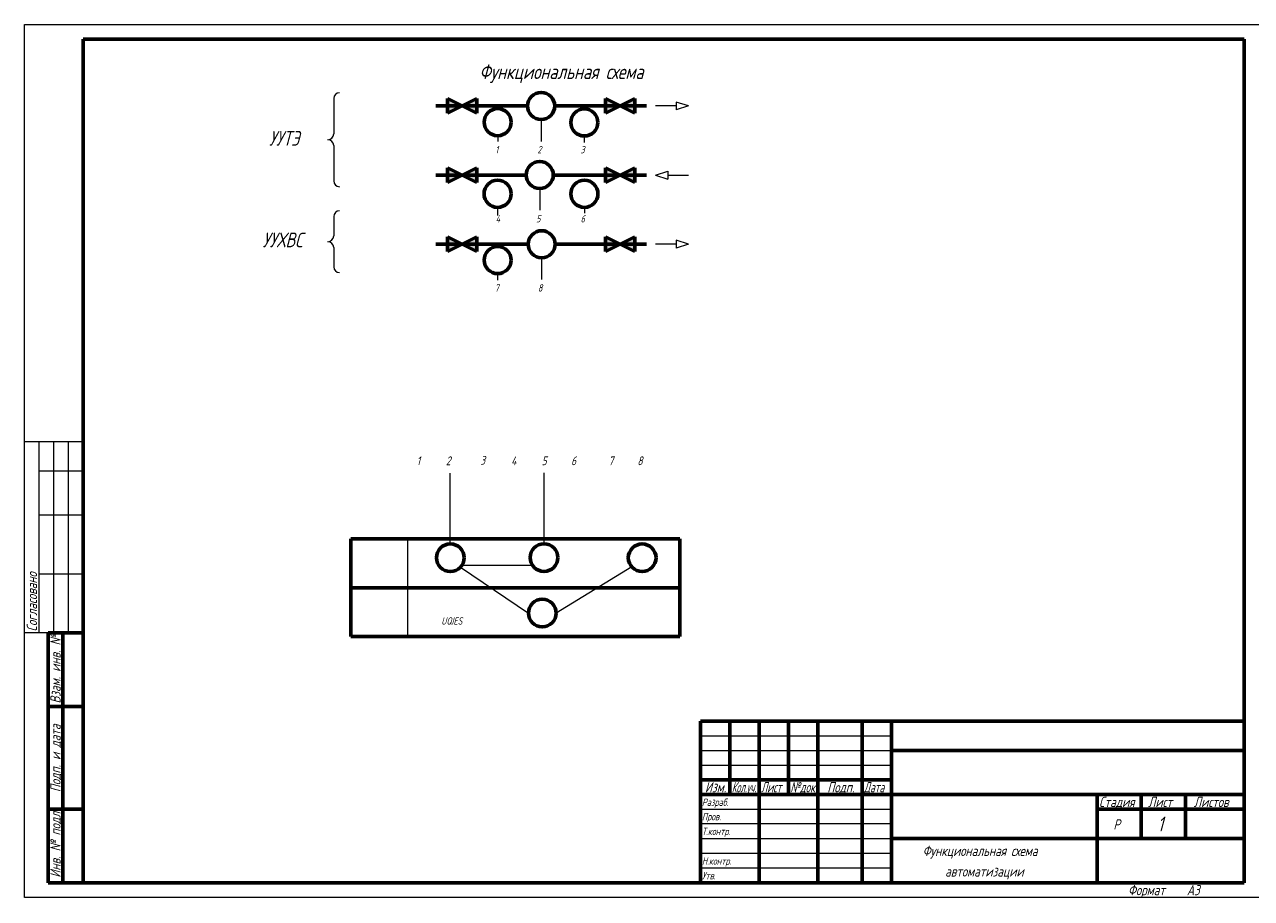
# Model space of a CAD drawing. Header units: millimetres. Extents: x 0 to 840, y 0 to 297.
# Tile 1 of 4: x 0 to 418, y 0 to 297. Entities that reach past the tile are written whole.
import ezdxf

# ---------------------------------------------------------------- set-up
doc = ezdxf.new("R2010")
doc.units = ezdxf.units.MM
doc.linetypes.add('K5LT_BASIC', pattern=[0])
doc.linetypes.add('K5LT_THIN', pattern=[0])
doc.layers.add('Системный слой', color=7, linetype='Continuous')
doc.styles.add('KTEXTSTYLE', font='GOST_AU.SHX', dxfattribs={"width": 0.96, "height": 5})

# ---------------------------------------------------------------- blocks, each defined once
blk = doc.blocks.new('U18')
at = {"layer": 'Системный слой', "true_color": 0xffffff}
h = blk.add_hatch(color=7, dxfattribs=at)
h.paths.add_polyline_path([(143.9, 271.79), (143.9, 269.29), (143.9, 266.79), (148.9, 269.29)])
h.paths.add_polyline_path([(153.9, 271.79), (148.9, 269.29), (153.9, 266.79)])
at = {"layer": 'Системный слой', "color": 5, "linetype": 'K5LT_BASIC', "lineweight": 60, "true_color": 0x0000ff}
for p, q in [((143.9, 269.29), (143.9, 271.79)), ((143.9, 271.79), (153.9, 266.79)), ((153.9, 271.79), (143.9, 266.79)), ((153.9, 266.79), (153.9, 271.79)), ((143.9, 266.79), (143.9, 269.29))]:
    blk.add_line(p, q, dxfattribs=at)
blk = doc.blocks.new('U19')
at = {"layer": 'Системный слой', "color": 7, "linetype": 'K5LT_THIN', "lineweight": 18}
for p, q in [((221.71, 269.29), (214.69, 269.29)), ((225.9, 269.29), (221.71, 270.64)), ((221.71, 270.64), (221.71, 267.93)), ((225.9, 269.29), (221.71, 267.93))]:
    blk.add_line(p, q, dxfattribs=at)
blk = doc.blocks.new('U20')
at = {"layer": 'Системный слой', "color": 7, "linetype": 'K5LT_THIN', "lineweight": 18}
for p, q in [((214.69, 245.79), (218.88, 247.14)), ((218.88, 247.14), (218.88, 244.44)), ((214.69, 245.79), (218.88, 244.44)), ((218.88, 245.79), (225.9, 245.79))]:
    blk.add_line(p, q, dxfattribs=at)
blk = doc.blocks.new('U21')
at = {"layer": 'Системный слой', "color": 7, "linetype": 'K5LT_THIN', "lineweight": 18}
for p, q in [((221.71, 222.24), (214.69, 222.24)), ((225.9, 222.24), (221.71, 223.59)), ((221.71, 223.59), (221.71, 220.89)), ((225.9, 222.24), (221.71, 220.89))]:
    blk.add_line(p, q, dxfattribs=at)
blk = doc.blocks.new('U22')
at = {"layer": 'Системный слой', "true_color": 0xffffff}
h = blk.add_hatch(color=7, dxfattribs=at)
h.paths.add_polyline_path([(207.69, 271.79), (202.69, 269.29), (207.69, 266.79), (207.69, 269.29)])
h.paths.add_polyline_path([(197.69, 271.79), (197.69, 266.79), (202.69, 269.29)])
at = {"layer": 'Системный слой', "color": 5, "linetype": 'K5LT_BASIC', "lineweight": 60, "true_color": 0x0000ff}
for p, q in [((207.69, 271.79), (197.69, 266.79)), ((197.69, 266.79), (197.69, 271.79)), ((197.69, 271.79), (207.69, 266.79)), ((207.69, 269.29), (207.69, 271.79)), ((207.69, 266.79), (207.69, 269.29))]:
    blk.add_line(p, q, dxfattribs=at)
blk = doc.blocks.new('U23')
at = {"layer": 'Системный слой', "true_color": 0xffffff}
h = blk.add_hatch(color=7, dxfattribs=at)
h.paths.add_polyline_path([(143.9, 248.29), (143.9, 245.79), (143.9, 243.29), (148.9, 245.79)])
h.paths.add_polyline_path([(153.9, 248.29), (148.9, 245.79), (153.9, 243.29)])
at = {"layer": 'Системный слой', "color": 5, "linetype": 'K5LT_BASIC', "lineweight": 60, "true_color": 0x0000ff}
for p, q in [((143.9, 245.79), (143.9, 248.29)), ((143.9, 248.29), (153.9, 243.29)), ((153.9, 248.29), (143.9, 243.29)), ((153.9, 243.29), (153.9, 248.29)), ((143.9, 243.29), (143.9, 245.79))]:
    blk.add_line(p, q, dxfattribs=at)
blk = doc.blocks.new('U24')
at = {"layer": 'Системный слой', "true_color": 0xffffff}
h = blk.add_hatch(color=7, dxfattribs=at)
h.paths.add_polyline_path([(143.9, 224.74), (143.9, 222.24), (143.9, 219.74), (148.9, 222.24)])
h.paths.add_polyline_path([(153.9, 224.74), (148.9, 222.24), (153.9, 219.74)])
at = {"layer": 'Системный слой', "color": 5, "linetype": 'K5LT_BASIC', "lineweight": 60, "true_color": 0x0000ff}
for p, q in [((143.9, 222.24), (143.9, 224.74)), ((143.9, 224.74), (153.9, 219.74)), ((153.9, 224.74), (143.9, 219.74)), ((143.9, 219.74), (143.9, 222.24)), ((153.9, 219.74), (153.9, 224.74))]:
    blk.add_line(p, q, dxfattribs=at)
blk = doc.blocks.new('U25')
at = {"layer": 'Системный слой', "true_color": 0xffffff}
h = blk.add_hatch(color=7, dxfattribs=at)
h.paths.add_polyline_path([(197.69, 224.74), (197.69, 222.24), (197.69, 219.74), (202.69, 222.24)])
h.paths.add_polyline_path([(207.69, 224.74), (202.69, 222.24), (207.69, 219.74)])
at = {"layer": 'Системный слой', "color": 5, "linetype": 'K5LT_BASIC', "lineweight": 60, "true_color": 0x0000ff}
for p, q in [((197.69, 222.24), (197.69, 224.74)), ((197.69, 224.74), (207.69, 219.74)), ((207.69, 224.74), (197.69, 219.74)), ((197.69, 219.74), (197.69, 222.24)), ((207.69, 219.74), (207.69, 224.74))]:
    blk.add_line(p, q, dxfattribs=at)
blk = doc.blocks.new('U26')
at = {"layer": 'Системный слой', "true_color": 0xffffff}
h = blk.add_hatch(color=7, dxfattribs=at)
h.paths.add_polyline_path([(197.69, 248.29), (197.69, 245.79), (197.69, 243.29), (202.69, 245.79)])
h.paths.add_polyline_path([(207.69, 248.29), (202.69, 245.79), (207.69, 243.29)])
at = {"layer": 'Системный слой', "color": 5, "linetype": 'K5LT_BASIC', "lineweight": 60, "true_color": 0x0000ff}
for p, q in [((197.69, 245.79), (197.69, 248.29)), ((197.69, 248.29), (207.69, 243.29)), ((207.69, 248.29), (197.69, 243.29)), ((207.69, 243.29), (207.69, 248.29)), ((197.69, 243.29), (197.69, 245.79))]:
    blk.add_line(p, q, dxfattribs=at)
blk = doc.blocks.new('U42')
at = {"layer": 'Системный слой', "color": 7, "linetype": 'K5LT_THIN', "lineweight": 18}
for p, q in [((105.2, 271.8), (105.2, 259.8)), ((105.2, 255.8), (105.2, 243.8))]:
    blk.add_line(p, q, dxfattribs=at)
for centre, start, end in [((107.2, 271.8), 90, 180), ((103.2, 259.8), 270, 0), ((103.2, 255.8), 0, 90), ((107.2, 243.8), 180, 270)]:
    blk.add_arc(centre, 2, start, end, dxfattribs=at)
blk = doc.blocks.new('U43')
at = {"layer": 'Системный слой', "color": 7, "linetype": 'K5LT_THIN', "lineweight": 18}
for p, q in [((105.2, 231.64), (105.2, 225.11)), ((105.2, 221.11), (105.2, 214.59))]:
    blk.add_line(p, q, dxfattribs=at)
for centre, start, end in [((107.2, 231.64), 90, 180), ((103.2, 225.11), 270, 0), ((103.2, 221.11), 0, 90), ((107.2, 214.59), 180, 270)]:
    blk.add_arc(centre, 2, start, end, dxfattribs=at)

msp = doc.modelspace()

# ---------------------------------------------------------------- linework, layer by layer
at = {"color": 7, "linetype": 'K5LT_THIN', "lineweight": 18}
for p, q in [((0, 0), (0, 297)), ((0, 297), (420, 297)), ((20, 155), (0, 155)), ((5, 90), (5, 155)), ((10, 90), (10, 155)), ((15, 90), (15, 155)), ((20, 145), (5, 145)), ((20, 130), (5, 130)), ((20, 110), (5, 110)), ((20, 90), (0, 90)), ((230, 55), (295, 55)), ((230, 50), (295, 50)), ((230, 45), (295, 45)), ((230, 30), (295, 30)), ((230, 25.18), (295, 25.18)), ((230, 20), (295, 20)), ((230, 15), (295, 15)), ((230, 10), (295, 10)), ((420, 0), (0, 0))]:
    msp.add_line(p, q, dxfattribs=at)
at = {"color": 5, "linetype": 'K5LT_BASIC', "lineweight": 60, "true_color": 0x0000ff}
for p, q in [((20, 5), (20, 292)), ((20, 292), (415, 292)), ((415, 292), (415, 5)), ((8, 5), (8, 90)), ((20, 90), (8, 90)), ((13, 5), (13, 90)), ((20, 65), (8, 65)), ((230, 60), (415, 60)), ((230, 5), (230, 60)), ((240, 55), (240, 60)), ((250, 5), (250, 60)), ((260, 55), (260, 60)), ((270, 5), (270, 60)), ((285, 5), (285, 60)), ((295, 5), (295, 60)), ((240, 50), (240, 55)), ((260, 50), (260, 55)), ((240, 45), (240, 50)), ((260, 45), (260, 50)), ((295, 50), (365, 50)), ((365, 50), (415, 50)), ((240, 40), (240, 45)), ((260, 40), (260, 45)), ((230, 40), (250, 40)), ((240, 35), (240, 40)), ((250, 40), (270, 40)), ((260, 35), (260, 40)), ((270, 40), (285, 40)), ((285, 40), (295, 40)), ((230, 35), (250, 35)), ((250, 35), (270, 35)), ((270, 35), (285, 35)), ((285, 35), (295, 35)), ((295, 35), (365, 35)), ((365, 35), (415, 35)), ((365, 20), (365, 35)), ((380, 20), (380, 35)), ((395, 20), (395, 35)), ((20, 30), (8, 30)), ((365, 30), (380, 30)), ((380, 30), (395, 30)), ((395, 30), (415, 30)), ((295, 20), (365, 20)), ((365, 5), (365, 20)), ((365, 20), (415, 20)), ((20, 5), (8, 5)), ((415, 5), (20, 5))]:
    msp.add_line(p, q, dxfattribs=at)
at = {"layer": 'Системный слой', "color": 5, "linetype": 'K5LT_BASIC', "lineweight": 60, "true_color": 0x0000ff}
for p, q in [((139.9, 269.29), (171.18, 269.29)), ((139.9, 269.29), (171.18, 269.29)), ((180.4, 269.29), (211.69, 269.29)), ((139.9, 245.79), (170.7, 245.79)), ((179.92, 245.79), (211.69, 245.79)), ((139.9, 222.24), (171.36, 222.24)), ((180.57, 222.24), (211.69, 222.24)), ((111, 122), (223, 122)), ((111, 122), (111, 88.76)), ((223, 122), (223, 88.76)), ((111, 105.29), (223, 105.29)), ((111, 88.76), (223, 88.76))]:
    msp.add_line(p, q, dxfattribs=at)
at = {"layer": 'Системный слой', "color": 7, "linetype": 'K5LT_THIN', "lineweight": 18}
for p, q in [((175.79, 264.68), (175.79, 257.24)), ((161.01, 259.17), (161.01, 257.17)), ((190.48, 259.09), (190.48, 256.85)), ((175.31, 241.18), (175.31, 233.89)), ((160.97, 234.8), (160.97, 232.01)), ((190.51, 234.8), (190.51, 232.78)), ((175.96, 217.63), (175.96, 210.19)), ((160.91, 212.04), (160.91, 210.04)), ((144.89, 120.27), (144.89, 144.34)), ((176.77, 120.34), (176.77, 144.41)), ((130.33, 122), (130.33, 88.76)), ((148.86, 113.03), (172.84, 113.03)), ((148.39, 112.41), (171.45, 96.74)), ((206.64, 112.44), (180.88, 96.74))]:
    msp.add_line(p, q, dxfattribs=at)
at = {"layer": 'Системный слой', "color": 5, "linetype": 'K5LT_BASIC', "lineweight": 60, "true_color": 0x0000ff}
for centre, radius in [((175.79, 269.29), 4.61), ((161.01, 263.78), 4.61), ((190.48, 263.69), 4.61), ((175.31, 245.79), 4.61), ((160.97, 239.41), 4.61), ((190.51, 239.41), 4.61), ((175.96, 222.24), 4.61), ((161.01, 216.85), 4.61), ((144.89, 115.56), 4.71), ((176.77, 115.63), 4.71), ((210.17, 115.56), 4.71), ((176.17, 96.74), 4.71)]:
    msp.add_circle(centre, radius, dxfattribs=at)

# ---------------------------------------------------------------- block references
at = {"layer": 'Системный слой'}
for name in ['U42', 'U18', 'U22', 'U19', 'U23', 'U26', 'U20', 'U43', 'U24', 'U25', 'U21']:
    msp.add_blockref(name, (0, 0), dxfattribs=at)

# ---------------------------------------------------------------- texts
at = {"color": 7, "char_height": 2.5, "attachment_point": 1, "rotation": 90, "style": 'KTEXTSTYLE'}
for s, insert in [('\\H3.5;\\W0.965;\\Q15;\\Q15;Согласовано', (0.77, 90.5)), ('\\H3.5;\\W0.965;\\Q15;\\Q15;Взам. инв. №', (8.77, 65.98)), ('\\H3.5;\\W0.965;\\Q15;\\Q15;Подп. и дата', (8.77, 35.8)), ('\\H3.5;\\W0.965;\\Q15;\\Q15;Инв. № подл.', (8.77, 6.71))]:
    msp.add_mtext(s, dxfattribs=dict(at, insert=insert))
at = {"color": 7, "char_height": 2.5, "attachment_point": 1, "style": 'KTEXTSTYLE'}
for s, insert in [('\\H3.5;\\W0.965;\\Q15;\\Q15;Изм.', (231.53, 39.23)), ('\\H3.5;\\W0.965;\\Q15;\\Q15;\\W0.735;Кол.уч.', (240.65, 39.23)), ('\\H3.5;\\W0.965;\\Q15;\\Q15;\\W0.816;Лист', (250.6, 39.23)), ('\\H3.5;\\W0.965;\\Q15;\\Q15;\\W0.859;№док.', (260.57, 39.23)), ('\\H3.5;\\W0.965;\\Q15;\\Q15;Подп.', (273.15, 39.23)), ('\\H3.5;\\W0.965;\\Q15;\\Q15;\\W0.816;Дата', (285.6, 39.23)), ('\\H3.5;\\W0.965;\\Q15;\\Q15;\\H2.50;Разраб.', (230.5, 33.63)), ('\\H3.5;\\W0.965;\\Q15;\\Q15;Стадия', (365.66, 34.23)), ('\\H3.5;\\W0.965;\\Q15;\\Q15;Лист', (382.33, 34.23)), ('\\H3.5;\\W0.965;\\Q15;\\Q15;Листов', (397.88, 34.23)), ('\\H3.5;\\W0.965;\\Q15;\\Q15;\\H2.50;Пров.', (230.5, 28.73)), ('\\H3.5;\\W0.965;\\Q15;\\Q15;Р', (370.52, 26.58)), ('\\H3.5;\\W0.965;\\Q15;\\Q15;\\H5.00;1', (385.53, 27.47)), ('\\H3.5;\\W0.965;\\Q15;\\Q15;\\H2.50;Т.контр.', (230.5, 23.73)), ('\\H3.5;\\W0.965;\\Q15;\\Q15;Функциональная схема', (305.61, 17.58)), ('\\H3.5;\\W0.965;\\Q15;\\Q15;\\H2.50;Н.контр.', (230.5, 13.63)), ('\\H3.5;\\W0.965;\\Q15;\\Q15;\\H2.50;Утв.', (230.5, 8.63)), ('\\H3.5;\\W0.965;\\Q15;\\Q15;автоматизации', (313.25, 10.58)), ('\\H3.5;\\W0.965;\\Q15;\\Q15;Формат', (375.5, 4.23)), ('\\H3.5;\\W0.965;\\Q15;\\Q15;A3', (395.5, 4.23))]:
    msp.add_mtext(s, dxfattribs=dict(at, insert=insert))
at = {"layer": 'Системный слой', "color": 7, "char_height": 2.5, "attachment_point": 1, "style": 'KTEXTSTYLE'}
for s, insert in [('\\H3.5;\\W0.965;\\Q15;\\Q15;\\H5.00;Функциональная схема', (154.77, 283.45)), ('\\H3.5;\\W0.965;\\Q15;\\Q15;\\H5.00;УУТЭ', (83.23, 260.79)), ('\\H3.5;\\W0.965;\\Q15;\\Q15;\\H2.50;1', (160.18, 255.68)), ('\\H3.5;\\W0.965;\\Q15;\\Q15;\\H2.50;2', (174.52, 255.68)), ('\\H3.5;\\W0.965;\\Q15;\\Q15;\\H2.50;3', (189.15, 255.68)), ('\\H3.5;\\W0.965;\\Q15;\\Q15;\\H2.50;4', (160.33, 232.18)), ('\\H3.5;\\W0.965;\\Q15;\\Q15;\\H2.50;5', (174.09, 232.18)), ('\\H3.5;\\W0.965;\\Q15;\\Q15;\\H2.50;6', (189.23, 232.16)), ('\\H3.5;\\W0.965;\\Q15;\\Q15;\\H5.00;УУХВС', (81.03, 226.22)), ('\\H3.5;\\W0.965;\\Q15;\\Q15;\\H2.50;7', (159.99, 208.63)), ('\\H3.5;\\W0.965;\\Q15;\\Q15;\\H2.50;8', (174.69, 208.63)), ('\\H3.5;\\W0.965;\\Q15;\\Q15;\\H3.00;1', (133.43, 150.05)), ('\\H3.5;\\W0.965;\\Q15;\\Q15;\\H3.00;2', (143.38, 150.05)), ('\\H3.5;\\W0.965;\\Q15;\\Q15;\\H3.00;3', (155.08, 150.23)), ('\\H3.5;\\W0.965;\\Q15;\\Q15;\\H3.00;4', (165.58, 150.05)), ('\\H3.5;\\W0.965;\\Q15;\\Q15;\\H3.00;5', (175.95, 150.05)), ('\\H3.5;\\W0.965;\\Q15;\\Q15;\\H3.00;6', (185.98, 150.05)), ('\\H3.5;\\W0.965;\\Q15;\\Q15;\\H3.00;7', (198.71, 150.05)), ('\\H3.5;\\W0.965;\\Q15;\\Q15;\\H3.00;8', (208.53, 150.05))]:
    msp.add_mtext(s, dxfattribs=dict(at, insert=insert))
at = {"layer": 'Системный слой', "color": 7, "insert": (141.81, 95.31), "char_height": 2.5, "attachment_point": 1, "rotation": 0.0179, "style": 'KTEXTSTYLE'}
msp.add_mtext('\\H3.5;\\W0.965;\\Q15;\\Q15;\\H2.50;UQIES', dxfattribs=at)

doc.saveas('drawing.dxf')
